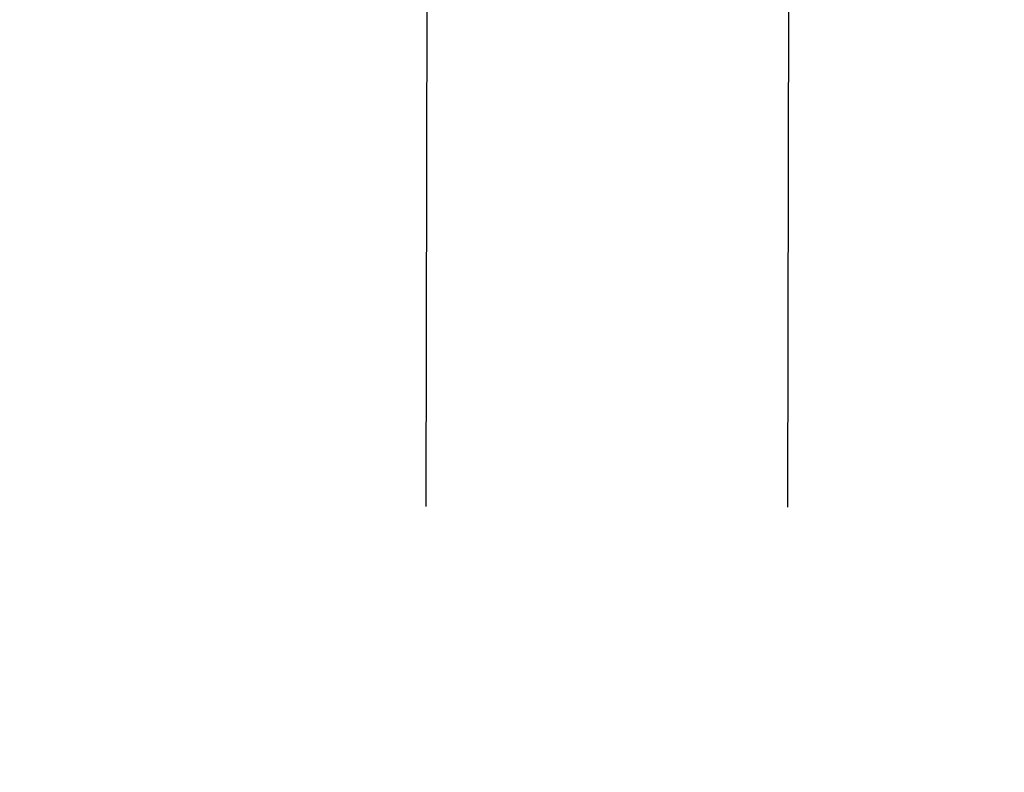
# Model space of a CAD drawing. Header units: inches. Extents: x 0 to 277, y 0 to 179.
# Tile 78 of 94: x 92.93 to 94.64, y 117.52 to 118.83. Entities that reach past the tile are written whole.
import ezdxf

# ---------------------------------------------------------------- set-up
doc = ezdxf.new("R2010")
doc.units = ezdxf.units.IN
doc.header["$LTSCALE"] = 15.20914
doc.header["$MEASUREMENT"] = 0
doc.linetypes.add('HIDDEN', pattern=[0.2, 0.1, -0.1])
doc.layers.get('0').update_dxf_attribs({"linetype": 'CONTINUOUS'})
doc.layers.add('02___PRT_ALL_AXES', color=7, linetype='CONTINUOUS')
doc.layers.add('DIMENSIONS', color=7, linetype='CONTINUOUS')
doc.styles.get("Standard").update_dxf_attribs({"font": 'txt', "width": 0.8})
doc.dimstyles.new('DIMSTYLE_3', dxfattribs={"dimtxt": 1.268784, "dimasz": 1.626646, "dimexe": 0.09, "dimexo": 0.07, "dimgap": 0.039, "dimtad": 0, "dimtih": 1, "dimtoh": 1, "dimzin": 4, "dimdsep": 46, "dimtxsty": 'Standard', "dimblk": '_FILLED', "dimblk1": '_FILLED', "dimblk2": '_FILLED', "dimcen": 0.09, "dimadec": 0, "dimazin": 0, "dimtfac": 1, "dimtofl": 0, "dimtmove": 0, "dimatfit": 3, "dimldrblk": '_FILLED', "dimfxl": 0, "dimtolj": 1, "dimtzin": 4, "dimarcsym": 0})

# ---------------------------------------------------------------- blocks, each defined once
blk = doc.blocks.new('_FILLED')
at = {"color": 0, "linetype": 'ByBlock'}
blk.add_solid([(0, 0), (-1, 0.2), (-1, -0.2)], dxfattribs=at)
blk = doc.blocks.new('*D13')
at = {"layer": 'DIMENSIONS', "color": 2, "linetype": 'Continuous'}
for p, q in [((91.0932, 109.8409), (87.8399, 109.8409)), ((94.7182, 109.8409), (97.8426, 109.8409))]:
    blk.add_line(p, q, dxfattribs=at)
at = {"layer": 'DIMENSIONS', "color": 2, "linetype": 'Continuous', "xscale": 1.6266460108, "yscale": 1.6266460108, "zscale": 1.6266460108}
blk.add_blockref('_FILLED', (91.0932, 109.8409), dxfattribs=at)
at = {"layer": 'DIMENSIONS', "color": 2, "linetype": 'Continuous', "xscale": 1.6266460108, "yscale": 1.6266460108, "zscale": 1.6266460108, "rotation": 180}
blk.add_blockref('_FILLED', (94.7182, 109.8409), dxfattribs=at)
at = {"layer": 'DIMENSIONS', "color": 2, "linetype": 'Continuous', "insert": (98.477, 110.4753), "char_height": 1.26878, "width": 4.060108, "attachment_point": 1, "line_spacing_factor": 0.9}
blk.add_mtext('3.63', dxfattribs=at)

msp = doc.modelspace()

# ---------------------------------------------------------------- linework, layer by layer
at = {"layer": '02___PRT_ALL_AXES', "color": 8, "linetype": 'HIDDEN'}
for p, q in [((93.593, 90.6072), (93.6397, 120.1072)), ((94.218, 90.6062), (94.2647, 120.1062))]:
    msp.add_line(p, q, dxfattribs=at)

# ---------------------------------------------------------------- dimensions: what is measured, and where the dimension line sits
at = {"layer": 'DIMENSIONS', "color": 2, "linetype": 'Continuous'}
dim = msp.add_linear_dim(base=(91.0932079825, 109.8408984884), p1=(94.7182079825, 120.0444787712), p2=(91.0932079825, 58.7934787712), angle=180, dimstyle='DIMSTYLE_3', dxfattribs=at)
dim.commit()
dim.dimension.update_dxf_attribs({"geometry": '*D13', "text_midpoint": (100.5070499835, 109.8408984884), "dimtype": 160})

doc.saveas('drawing.dxf')
